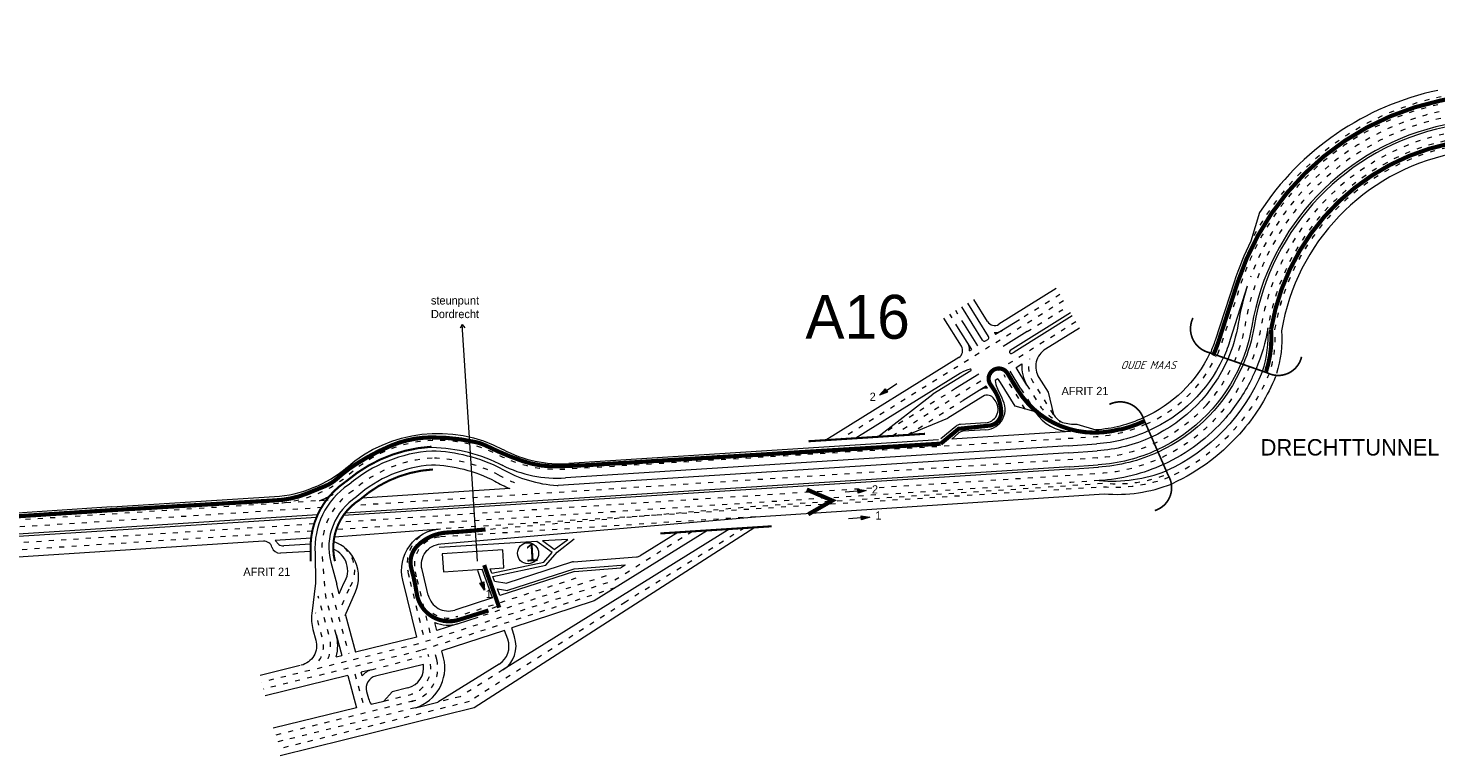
# Model space of a CAD drawing. Header units: metres. Extents: x 534 to 3459, y -2348 to -1406.
# Tile 4 of 7: x 2823 to 3163, y -1645 to -1469. Entities that reach past the tile are written whole.
import ezdxf
from ezdxf.enums import TextEntityAlignment as Align

# ---------------------------------------------------------------- set-up
doc = ezdxf.new("R2010")
doc.units = ezdxf.units.M
doc.linetypes.add('ACAD_ISO03W100', pattern=[30, 12, -18])
for name, color, linetype, lineweight in [('deelstrepen', 8, 'ACAD_ISO03W100', 0), ('Kunstwerk', 7, 'Continuous', 0), ('RW-MARK', 7, 'Continuous', 0), ('Spoorweg solid', 7, 'Continuous', 0), ('Strooi NIET', 10, 'Continuous', 0), ('Strooi niet strooien', 10, 'Continuous', 0), ('Strooi WEL', 90, 'Continuous', 0), ('Strooien', 90, 'Continuous', 0), ('Text', 7, 'Continuous', 0)]:
    doc.layers.add(name, color=color, linetype=linetype, lineweight=lineweight)
doc.styles.add('ISO25C', font='ISO', dxfattribs={"oblique": 20, "height": 2.5})

# ---------------------------------------------------------------- blocks, each defined once
blk = doc.blocks.new('Pijl 2')
at = {"layer": 'Strooi NIET'}
blk.add_hatch(color=256, dxfattribs=at).paths.add_polyline_path([(-0.25, 0), (-0.75, -2), (0.25, -2)])
blk.add_line((-0.25, -2), (-0.25, -5.09), dxfattribs=at)
blk.add_lwpolyline([(-0.75, -2), (-0.25, 0), (0.25, -2)], close=True, dxfattribs=at)

msp = doc.modelspace()

# ---------------------------------------------------------------- linework, layer by layer
at = {"layer": 'deelstrepen', "linetype": 'ACAD_ISO03W100', "ltscale": 0.1}
for p, q in [((3073.09, -1535.19), (3019.34, -1568.61)), ((3072.24, -1533.73), (3062.49, -1539.78)), ((3047.77, -1541.87), (3045.66, -1538.47)), ((3049.21, -1540.97), (3047.1, -1537.58)), ((3064.29, -1542.66), (3073.94, -1536.66)), ((3076.08, -1540.32), (3031.87, -1567.81)), ((3063.87, -1561.33), (3058.75, -1553.09)), ((3047.05, -1556.37), (3028.29, -1568.04)), ((3062.83, -1556.44), (3066.3, -1562.01)), ((3035.45, -1567.58), (3048.84, -1559.25)), ((2895.53, -1583.33), (2776.95, -1590.93)), ((2901.7, -1580.88), (2901.48, -1581.06)), ((2894.19, -1585.12), (2777.06, -1592.62)), ((2892.18, -1589.07), (2777.3, -1596.43)), ((2998.75, -1587.33), (2922.41, -1592.23)), ((2996.08, -1590.05), (2967.32, -1607.93)), ((2891.72, -1590.79), (2777.41, -1598.12)), ((2955.36, -1602.19), (2926.42, -1611.52)), ((2962.65, -1601.61), (2931.75, -1611.59)), ((2896.47, -1605.7), (2900.53, -1620.3)), ((2964.89, -1604.46), (2917.88, -1619.62)), ((2967.32, -1607.93), (2929.62, -1631.95)), ((2917.88, -1619.62), (2879.96, -1628.9)), ((2906, -1624.28), (2918.1, -1621.04)), ((2937.76, -1624.31), (2927.41, -1630.75)), ((2901.96, -1625.27), (2904.17, -1632.99)), ((2927.41, -1630.75), (2922.05, -1632.08)), ((2916.62, -1633.43), (2883.13, -1641.73)), ((2929.62, -1631.95), (2883.54, -1643.38))]:
    msp.add_line(p, q, dxfattribs=at)
at = {"layer": 'deelstrepen', "linetype": 'ACAD_ISO03W100', "ltscale": 0.1, "flags": 128}
for points in [[(3251.57, -1469.41), (3164.19, -1487.75, 0.269012), (3115.89, -1531.2), (3111.35, -1545.23, -0.02685), (3109.99, -1548.76)], [(3251.91, -1471.07), (3164.54, -1489.41, 0.259154), (3118.23, -1529.54)], [(3252.26, -1472.73), (3164.89, -1491.06, 0.30868), (3116.93, -1541.01, -0.069689), (3113.71, -1551.22)], [(3253.04, -1476.46), (3165.68, -1494.8, 0.30868), (3120.75, -1541.58, -0.073219), (3116.95, -1553.35, -0.064982), (3110.85, -1562.5, -0.199736), (3081.59, -1576.93), (3074.72, -1577.37), (2898.24, -1588.68)], [(3253.39, -1478.12), (3166.02, -1496.46, 0.30868), (3122.41, -1541.88)], [(3190.73, -1480.44), (3163.85, -1486.08, 0.226598), (3118.36, -1520.85)], [(3253.74, -1479.78), (3166.37, -1498.12, 0.30868), (3124.07, -1542.17, -0.097645), (3122.83, -1552.51)], [(3253.74, -1479.78), (3166.37, -1498.12, 0.30868), (3124.08, -1542.16, 0.30868)], [(3070.69, -1562.65), (3065.72, -1554.65, -0.21378), (3064.98, -1549.22)], [(3122.75, -1552.81, -0.077339), (3115.15, -1565.28, -0.110433), (3098.63, -1577.8)], [(3064.27, -1555.55), (3067.2, -1560.25, 0.184298), (3072.87, -1564.57, 0.184298)], [(3107.62, -1560.36, -0.196541), (3081.36, -1573.12), (3079.87, -1573.22), (3073.04, -1573.65), (2901.29, -1584.66)], [(3092.99, -1565, -0.092739), (3081.02, -1568.05), (3074.15, -1568.49), (2952.72, -1575.9, -0.137459), (2936.88, -1572.54, 0.309415), (2901.09, -1576.77, -0.164942), (2883.28, -1584.12)], [(3098.63, -1577.8, -0.115966), (3082.42, -1580.15), (3074.93, -1580.62), (2922.67, -1590.25)], [(2897.5, -1615.74), (2895.26, -1607.7, -0.046568), (2894.93, -1605.87), (2894.11, -1596.18)], [(2895.53, -1621.6, 0.167786), (2895.86, -1616.19), (2893.17, -1606.51)], [(2893.31, -1622.14, 0.2213), (2894.22, -1616.65), (2892.51, -1610.5)], [(2909.01, -1631.81), (2915.21, -1630.29, 0.414214), (2920.13, -1622.19), (2919.74, -1620.6)]]:
    msp.add_lwpolyline(points, format="xyb", dxfattribs=at)
at = {"layer": 'deelstrepen', "linetype": 'ACAD_ISO03W100', "ltscale": 0.1}
for points in [[(3109.97, -1548.57, -0.181626), (3092.99, -1565, -0.084623)], [(3113.71, -1551.22, -0.0716), (3107.62, -1560.36, -0.0716)], [(2898.96, -1608.56), (2900.88, -1604.16, 0.443346), (2897.87, -1593.73)], [(2918.55, -1615.84), (2915.16, -1601.97), (2914.84, -1600.65, -0.390521), (2920.34, -1590.68, -0.390521)], [(2920.2, -1615.31), (2916.89, -1601.8), (2916.57, -1600.48, -0.455661), (2922.41, -1592.23, -0.455661)], [(2915.62, -1631.94, 0.414214), (2921.78, -1621.78), (2921.38, -1620.16)]]:
    msp.add_lwpolyline(points, format="xyb", dxfattribs=at)
at = {"layer": 'deelstrepen', "linetype": 'ByBlock', "ltscale": 0.1, "flags": 128}
for points in [[(3119.58, -1551.65, -0.016437), (3118.37, -1554.29, -0.062493), (3112.27, -1563.44, -0.10769), (3097.23, -1574.71)], [(3121.17, -1552.21, -0.18912), (3097.91, -1576.27)], [(3124.32, -1553.46, -0.077339), (3116.45, -1566.37, -0.110433), (3099.34, -1579.35, -0.110433)]]:
    msp.add_lwpolyline(points, format="xyb", dxfattribs=at)
at = {"layer": 'deelstrepen', "linetype": 'ACAD_ISO03W100', "ltscale": 0.1, "flags": 128}
for points in [[(3081.7, -1578.62), (3074.83, -1579.06), (2897.29, -1590.44)], [(2983.53, -1590.86), (2964.56, -1602.78), (2917.42, -1617.99), (2879.44, -1627.28)], [(2916.16, -1631.79), (2882.72, -1640.08)]]:
    msp.add_lwpolyline(points, dxfattribs=at)
at = {"layer": 'deelstrepen', "linetype": 'ACAD_ISO03W100', "ltscale": 0.1}
for centre, radius, start, end in [((2922.62, -1605.15), 32.04, 93.487, 130.7653), ((2919.78, -1610.41), 37.25, 62.8016, 88.6247), ((2952.98, -1548.84), 32.72, 240.3582, 249.8859), ((2910.46, -1594.79), 16.41, 123.1816, 184.8815), ((2924.59, -1605.08), 6.7, 235.4765, 289.9752)]:
    msp.add_arc(centre, radius, start, end, dxfattribs=at)
at = {"layer": 'Kunstwerk'}
for points, const_width in [([(3104.35, -1539.36, 0.479665), (3108.33, -1547.73), (3122.33, -1552.61, 0.487821), (3130.57, -1548.73)], 0.4), ([(3095.14, -1585.84, 0.487821), (3098.37, -1577.32), (3092.44, -1563.74, 0.458083), (3084.16, -1560.21)], 0.4), ([(2920.51, -1570.43, 0.162011), (2900.12, -1578.62), (2899.72, -1578.92, 0.261402), (2891.32, -1595.68), (2891.34, -1598.05)], 0.5)]:
    msp.add_lwpolyline(points, format="xyb", dxfattribs=dict(at, const_width=const_width))
at = {"layer": 'Kunstwerk', "const_width": 0.5}
for points in [[(3039.67, -1567.31), (3011.53, -1569.11)], [(3002.64, -1589.63), (2975.75, -1591.36)]]:
    msp.add_lwpolyline(points, dxfattribs=at)
at = {"layer": 'Kunstwerk'}
msp.add_lwpolyline([(2920.84, -1575.91, 0.5, 0.5, 0.167113), (2903.24, -1583.19, 0.5, 0.5, 0.324427), (2897.19, -1598.05, 0.5, 0.5, 0.324427)], format="xyseb", dxfattribs=at)
at = {"layer": 'RW-MARK'}
for p, q in [((3071.34, -1532.28), (3057.51, -1540.88)), ((3117.48, -1531.72), (3113.34, -1544.52)), ((3055, -1543.85), (3049.99, -1535.78)), ((3054.76, -1540.24), (3051.43, -1534.89)), ((3048.44, -1546.16), (3044.21, -1539.37)), ((3053.56, -1544.75), (3048.55, -1536.68)), ((3074.8, -1538.12), (3060.2, -1547.2)), ((3075.22, -1538.86), (3061.2, -1547.57)), ((2927.94, -1540.9), (2927.44, -1541.83)), ((2931.6, -1598.02), (2927.94, -1540.9)), ((2927.94, -1540.9), (2928.56, -1541.76)), ((3050.94, -1546.96), (3047.77, -1541.87)), ((3052.38, -1546.07), (3049.21, -1540.97)), ((3056.4, -1542.88), (3056.71, -1543.38)), ((3062.49, -1539.78), (3056.71, -1543.38)), ((3064.29, -1542.66), (3058.5, -1546.26)), ((3076.93, -1541.79), (3068.77, -1546.86)), ((3054.25, -1544.91), (3054.84, -1544.54)), ((3047.79, -1548.92), (3015.75, -1568.84)), ((3050.44, -1547.27), (3050.94, -1546.96)), ((3048.23, -1552.64), (3022.92, -1568.38)), ((3050.73, -1552.08), (3041.57, -1557.78)), ((3052.63, -1552.9), (3047.05, -1556.37)), ((3062.83, -1556.44), (3060.19, -1552.19)), ((3061.63, -1551.3), (3063.03, -1550.43)), ((3064.27, -1555.55), (3061.63, -1551.3)), ((3054.42, -1555.78), (3052.72, -1556.84)), ((3054.73, -1556.28), (3054.42, -1555.78)), ((3057.24, -1554.03), (3056.58, -1554.44)), ((3058.26, -1558.74), (3057.15, -1556.34)), ((3061.44, -1560.64), (3057.87, -1554.89)), ((3028.29, -1568.04), (3041.57, -1557.78)), ((3053.62, -1558.28), (3045.16, -1563.54)), ((3052.72, -1556.84), (3048.84, -1559.25)), ((3056.82, -1559.63), (3056.37, -1558.92)), ((3066.3, -1562.01), (3061.44, -1560.64)), ((3035.45, -1567.58), (3045.16, -1563.54)), ((3047.07, -1565.53), (3043.52, -1568.54)), ((3074.82, -1566.73), (3046.1, -1568.57)), ((3054.23, -1564.67), (3048.23, -1565.05)), ((3054.33, -1566.37), (3048.91, -1566.71)), ((3074.26, -1570.18), (2952.83, -1577.96)), ((3047.74, -1567.19), (3046.1, -1568.57)), ((3074.26, -1570.19), (3081.09, -1569.75)), ((3074.37, -1571.87), (2951.07, -1579.77)), ((3074.37, -1571.87), (3081.19, -1571.43)), ((3074.62, -1575.82), (2899.19, -1587.06)), ((3074.58, -1575.25), (2899.62, -1586.47)), ((3074.58, -1575.26), (3081.41, -1574.83)), ((3074.62, -1575.82), (3081.45, -1575.38)), ((2843.36, -1584.97), (2882.59, -1582.46)), ((2895.53, -1583.33), (2893.5, -1583.46)), ((2939.4, -1580.52), (2903.68, -1582.81)), ((2893.02, -1586.89), (2777.17, -1594.31)), ((2843.36, -1584.97), (2791.7, -1588.29)), ((2892.75, -1587.47), (2777.2, -1594.88)), ((2998.57, -1589.89), (2930.78, -1633.42)), ((2992.5, -1590.28), (2937.76, -1624.31)), ((2879.94, -1593.25), (2777.52, -1599.81)), ((2891.44, -1592.51), (2882.74, -1593.07)), ((2882.74, -1593.07), (2883.62, -1594.03)), ((2891.32, -1593.98), (2884.82, -1594.35)), ((2945.95, -1593.27), (2922.39, -1594.78)), ((2949.67, -1595.94), (2945.95, -1593.27)), ((2953.43, -1592.79), (2947.28, -1593.18)), ((2950.16, -1595.25), (2947.28, -1593.18)), ((2950.16, -1595.25), (2953.43, -1592.79)), ((2950.87, -1595.86), (2954.98, -1592.69)), ((2979.97, -1591.09), (2970.88, -1596.74)), ((2891.32, -1595.68), (2884.02, -1596.09)), ((2937.73, -1595.31), (2923.12, -1596.25)), ((2923.12, -1596.25), (2923.4, -1600.6)), ((2938, -1599.66), (2937.73, -1595.31)), ((2947.64, -1598.25), (2949.67, -1595.94)), ((2948.09, -1599.02), (2950.87, -1595.86)), ((2954.81, -1598.22), (2969.98, -1597.03)), ((2923.4, -1600.6), (2932.73, -1600)), ((2935.27, -1606.93), (2932.73, -1600)), ((2934.65, -1599.88), (2938, -1599.66)), ((2935.05, -1600.97), (2934.65, -1599.88)), ((2935.05, -1600.97), (2947.64, -1598.25)), ((2935.35, -1601.77), (2948.09, -1599.02)), ((2955.03, -1600.51), (2937.01, -1606.32)), ((2954.35, -1598.31), (2938.71, -1603.36)), ((2954.84, -1599.94), (2938.84, -1605.1)), ((2954.98, -1599.91), (2967.33, -1598.94)), ((2955.03, -1600.51), (2966.22, -1599.63)), ((2967.27, -1598.98), (2966.22, -1599.63)), ((2935.76, -1602.9), (2935.35, -1601.77)), ((2935.76, -1602.9), (2938.71, -1603.36)), ((2935.25, -1606.89), (2926.13, -1609.84)), ((2937.01, -1606.32), (2936.43, -1604.72)), ((2936.43, -1604.72), (2938.84, -1605.1))]:
    msp.add_line(p, q, dxfattribs=at)
for points in [[(3163.5, -1484.44, 0.1994), (3120.42, -1513.94), (3118.36, -1520.85, 0.040116), (3114.29, -1530.68), (3109.71, -1544.76, -0.024392), (3108.55, -1547.81)], [(3165.24, -1492.72, 0.30868), (3118.57, -1541.32, -0.058853), (3115.93, -1550.38, -0.058853)], [(3165.36, -1493.28, 0.30868), (3119.12, -1541.43, -0.058565), (3116.46, -1550.57, -0.058565)], [(3166.72, -1499.78, 0.30868), (3125.74, -1542.46, -0.097645), (3124.51, -1552.79)], [(3117.48, -1531.72, 0.036742), (3115.28, -1540.71)], [(3115.28, -1540.71, -0.060732), (3112.75, -1549.27, -0.060732)], [(3113.34, -1544.52, -0.031757), (3111.77, -1548.93, -0.031757)], [(3068.77, -1546.86, 0.414214), (3067.16, -1553.75), (3069.36, -1557.3), (3070.69, -1562.65, 0.148246), (3072.87, -1564.57, 0.087618), (3076.33, -1564.95), (3080.87, -1566.36)], [(3092.34, -1563.45, -0.093174), (3080.9, -1566.37)], [(3093.67, -1566.55, -0.092532), (3081.13, -1569.74)], [(3094.35, -1568.11, -0.092343), (3081.24, -1571.43)], [(2920.57, -1571.48, 0.162178), (2900.65, -1579.53), (2900.44, -1579.64, 0.268455), (2892.42, -1596.18, 0.268455)], [(3095.7, -1571.21, -0.092012), (3081.47, -1574.81)], [(3095.93, -1571.73, -0.091962), (3081.51, -1575.37)], [(2920.49, -1574.87, 0.166548), (2902.51, -1582.44), (2902.39, -1582.56, 0.323143), (2896.17, -1598.3)]]:
    msp.add_lwpolyline(points, format="xyb", dxfattribs=at)
at = {"layer": 'RW-MARK', "flags": 128}
for points in [[(3122.41, -1541.88, -0.057837), (3119.58, -1551.65)], [(3097.23, -1574.71, -0.091479), (3081.7, -1578.62)]]:
    msp.add_lwpolyline(points, format="xyb", dxfattribs=at)
at = {"layer": 'RW-MARK', "color": 8}
for points in [[(3108.45, -1547.86, -0.180922), (3092.37, -1563.43, -0.086293)], [(3111.54, -1549.16, -0.183076), (3093.63, -1566.57, -0.078421)], [(3112.75, -1549.27, -0.184395), (3094.35, -1568.11, -0.074854)], [(3115.93, -1550.38, -0.186708), (3095.7, -1571.21, -0.068618)], [(3116.46, -1550.57, -0.187056), (3095.93, -1571.73, -0.067678)]]:
    msp.add_lwpolyline(points, format="xyb", dxfattribs=at)
at = {"layer": 'RW-MARK'}
msp.add_circle((2943.83, -1596.14), 2.55, dxfattribs=at)
for centre, radius, start, end in [((3056.45, -1539.18), 2, 211.8681, 301.8681), ((3056.45, -1539.18), 3.7, 269.1477, 301.8681), ((3095.59, -1543.91), 26.9, 342.0342, 4.3421), ((3046.74, -1547.22), 2, 301.8681, 31.8681), ((3046.74, -1547.22), 3.7, 359.1273, 31.8681), ((3053.99, -1544.48), 0.5, 211.8681, 301.8477), ((3054.58, -1544.11), 0.5, 301.8477, 31.8681), ((3060.41, -1547.54), 0.4, 121.8681, 293.6036), ((3058.57, -1543.33), 5, 293.6036, 301.8681), ((3051.93, -1558.59), 7, 101.0651, 121.8681), ((3050.62, -1551.91), 0.2, 301.8681, 101.0651), ((3071.41, -1551.11), 8.4, 175.3385, 211.8681), ((3054.68, -1559.98), 3.7, 89.1477, 121.8681), ((3063.5, -1553.39), 7, 188.6365, 204.8958), ((3051.93, -1558.59), 7, 31.8681, 40.6242), ((3054.68, -1559.98), 2, 31.8681, 121.8681), ((3054.01, -1561.38), 3.3, 273.6669, 31.8681), ((3054.01, -1561.38), 5, 273.6669, 31.8681), ((3074.79, -1556.73), 10, 211.8681, 270.1448), ((3048.36, -1567.05), 2, 93.6669, 130.3388), ((3049.03, -1568.71), 2, 93.6669, 130.3388), ((2919.84, -1579.58), 8.98, 85.217, 106.2343), ((2919.63, -1610.41), 38.94, 62.8016, 88.6247), ((2919.63, -1610.41), 39.79, 62.8016, 88.6247), ((2919.63, -1610.41), 35.55, 62.8016, 88.6247), ((2952.78, -1548.81), 31.02, 240.3582, 266.378), ((3084.8, -1542.96), 35.79, 265.0324, 291.4916), ((2952.78, -1548.81), 34.41, 240.3582, 247.1293), ((2950.94, -1577.77), 2, 266.378, 273.6669), ((3086.03, -1546.13), 35.79, 265.0324, 291.4916), ((2880.07, -1595.24), 2, 16.6729, 93.6669), ((2883.9, -1594.1), 2, 196.6729, 273.2352), ((2884.71, -1592.35), 2, 237.0802, 273.2352), ((2969.83, -1595.04), 2, 274.4821, 301.8681), ((2954.97, -1600.21), 2, 94.4821, 107.8851)]:
    msp.add_arc(centre, radius, start, end, dxfattribs=at)
at = {"layer": 'Spoorweg solid'}
for p, q in [((3042.93, -1568.78), (2953.7, -1574.5)), ((2897.05, -1592.15), (2922.67, -1590.25)), ((2987.13, -1590.63), (2959.82, -1607.61)), ((2896.17, -1598.3), (2897.64, -1603.58)), ((2898.24, -1605.96), (2897.64, -1603.58)), ((2898.24, -1605.96), (2899.37, -1603.36)), ((2959.82, -1607.61), (2939.88, -1614.17)), ((2899.72, -1611.07), (2902.2, -1619.97)), ((2926.8, -1613.18), (2921.82, -1614.79)), ((2926.8, -1613.18), (2931.75, -1611.59)), ((2940.51, -1616.32), (2939.88, -1614.17)), ((2897.5, -1615.74), (2898.9, -1620.78)), ((2916.95, -1616.36), (2902.2, -1619.97)), ((2938.13, -1614.75), (2923.03, -1619.72)), ((2938.92, -1616.91), (2938.13, -1614.75)), ((2897.49, -1621.12), (2898.9, -1620.78)), ((2888.81, -1623.24), (2879.15, -1625.61)), ((2906, -1624.28), (2903.56, -1624.87)), ((2918.55, -1622.96), (2907.02, -1625.78)), ((2936.86, -1622.87), (2922.05, -1632.08)), ((2900.27, -1625.68), (2880.37, -1630.55)), ((2900.27, -1625.68), (2902.42, -1633.43)), ((2903.79, -1625.7), (2903.56, -1624.87)), ((2904.85, -1629.49), (2905.33, -1631.22)), ((2910.98, -1629.57), (2909.01, -1631.81)), ((2914.81, -1628.64), (2910.98, -1629.57)), ((2902.42, -1633.43), (2882.3, -1638.39)), ((2930.78, -1633.42), (2883.95, -1645.03)), ((2905.93, -1632.57), (2909.01, -1631.81)), ((2916.62, -1633.43), (2922.05, -1632.08))]:
    msp.add_line(p, q, dxfattribs=at)
for points in [[(2899.97, -1575.49, -0.310345), (2937.77, -1571.09, -0.310345)], [(2893.5, -1583.46, 0.028654), (2896.77, -1581.88, 0.028654)], [(2919.74, -1606.27), (2918.22, -1600.08, -0.466721), (2922.76, -1593.9), (2998.75, -1587.33), (3082.93, -1581.79)], [(2916.95, -1616.36), (2913.59, -1602.61, -0.466974), (2922.67, -1590.25)], [(2899.68, -1611.15), (2902.17, -1605.45, 0.436761), (2896.87, -1593.32)], [(2919.74, -1606.27), (2918.22, -1600.08, -0.466721), (2922.76, -1593.9)], [(2892.42, -1596.18), (2892.47, -1603.34), (2891.58, -1610.67, 0.098278), (2891.88, -1614.55), (2892.59, -1617.1, -0.423455), (2889.03, -1623.18)], [(2916.62, -1633.43, 0.396448), (2923.43, -1621.38), (2923.03, -1619.72)], [(2914.81, -1628.64, 0.392611), (2918.55, -1622.96, 0.392611)]]:
    msp.add_lwpolyline(points, format="xyb", dxfattribs=at)
msp.add_lwpolyline([(2921.82, -1614.79), (2921.34, -1612.82)], dxfattribs=at)
for centre, radius, start, end in [((2951.78, -1544.56), 30, 242.1654, 273.6669), ((2880.67, -1552.52), 30, 273.6669, 310.6157), ((2950.91, -1548.02), 30, 243.3746, 273.6669), ((2894.65, -1600.31), 5.63, 327.1535, 67.5496), ((2924.59, -1605.08), 5, 193.7447, 287.8851), ((2924.59, -1605.08), 8.4, 247.215, 285.2451), ((2887.87, -1618.42), 10, 344.3161, 15.5465), ((2934.22, -1618.62), 5, 301.8681, 20.1033), ((2934.22, -1618.62), 6.7, 301.8681, 20.1033), ((2906.95, -1628.16), 4, 103.7447, 142.0838), ((2907.74, -1628.69), 3, 103.7447, 195.5465), ((2910.14, -1629.88), 5, 195.5465, 212.5098)]:
    msp.add_arc(centre, radius, start, end, dxfattribs=at)
at = {"layer": 'Strooi niet strooien', "linetype": 'ACAD_ISO03W100', "ltscale": 0.1, "const_width": 1, "flags": 128}
for points in [[(3242.16, -1470.52), (3164.02, -1486.92, 0.269012), (3115.08, -1530.94), (3110.54, -1544.97, -0.02685), (3109.22, -1548.42)], [(3121.97, -1552.49, 0.000033), (3121.97, -1552.48), (3122.02, -1552.24, 0.098636), (3123.21, -1542.14, -0.309201), (3166.2, -1497.28), (3237.87, -1482.24), (3251.16, -1488.4, 0.161696), (3252.95, -1488.61)], [(3092.7, -1564.22, -0.047738), (3086.81, -1566.31, -0.047738)]]:
    msp.add_lwpolyline(points, format="xyb", dxfattribs=at)
at = {"layer": 'Strooi niet strooien', "linetype": 'ACAD_ISO03W100', "const_width": 1}
msp.add_lwpolyline([(3060.55, -1554.33), (3059.6, -1552.74, 1.007976), (3055.39, -1555.3)], format="xyb", dxfattribs=at)
at = {"layer": 'Strooi niet strooien', "linetype": 'ACAD_ISO03W100', "ltscale": 0.1, "const_width": 1}
for points in [[(3055.39, -1555.3), (3056.21, -1556.51, -0.134532), (3058.06, -1561.89, -0.417332), (3054.97, -1565.36, -2.605999)], [(2957.62, -1574.9), (2951.33, -1575.16, -0.092796), (2942.49, -1573.88, -0.034326), (2933.84, -1570.25, 0.062561), (2931.2, -1569.32, 0.054816), (2920.5, -1568.18, 0.100002), (2910.67, -1570.2, 0.041971), (2902.33, -1574.6, 0.040883), (2897.67, -1578.15, -0.086438), (2894.9, -1579.9, 0.000468), (2890.55, -1581.68, -0.090118), (2882.5, -1583.4), (2843.02, -1585.75), (2776.9, -1590.07)]]:
    msp.add_lwpolyline(points, format="xyb", dxfattribs=at)
for points in [[(3054.97, -1565.36), (3047.78, -1566.11), (3043.46, -1569.69)], [(3043.46, -1569.69), (2957.62, -1574.9)], [(2933.23, -1599), (2936.87, -1609.26)]]:
    msp.add_lwpolyline(points, dxfattribs=at)
at = {"layer": 'Strooi niet strooien', "linetype": 'ACAD_ISO03W100', "ltscale": 0.1, "flags": 128}
msp.add_lwpolyline([(2936.21, -1609.04), (2931.53, -1610.77), (2926.58, -1612.36, -0.421905), (2917.26, -1606.87), (2916.07, -1602), (2915.75, -1600.69, -0.4563), (2922.34, -1591.38), (2922.55, -1591.36), (2998.56, -1584.79), (3082.83, -1579.24), (3083.09, -1579.24, 0.116454), (3098.21, -1577.06), (3098.25, -1577.04)], format="xyb", dxfattribs=at)
at = {"layer": 'Strooi niet strooien', "const_width": 1}
msp.add_lwpolyline([(3011.12, -1580.76), (3017.28, -1583.42), (3011.46, -1586.75)], dxfattribs=at)
at = {"layer": 'Strooi WEL', "const_width": 1}
for points in [[(3060.55, -1554.33), (3062.05, -1556.74, 0.256399), (3080.37, -1567.03, 0.069678), (3086.88, -1566.18, 0.145761)], [(2934.26, -1609.95), (2927.16, -1612.19, -0.459612), (2916.94, -1605.84, 0.029657), (2915.65, -1599.84, -0.267056), (2917.03, -1594.42, -0.187747), (2924.25, -1591.14, 0.012087), (2933.54, -1590.39, -0.396008)]]:
    msp.add_lwpolyline(points, format="xyb", dxfattribs=at)
at = {"layer": 'Text'}
for p, q in [((3080.9, -1566.37), (3080.9, -1566.37)), ((3081.01, -1568.05), (3081.02, -1568.05)), ((3081.12, -1569.74), (3081.13, -1569.74)), ((3081.23, -1571.43), (3081.24, -1571.43)), ((3081.34, -1573.12), (3081.36, -1573.12)), ((3081.45, -1574.81), (3081.47, -1574.81)), ((3081.49, -1575.38), (3081.51, -1575.37))]:
    msp.add_line(p, q, dxfattribs=at)

# ---------------------------------------------------------------- block references
at = {"layer": 'Strooien'}
for p, rotation in [((3028.54, -1557.79), 124.0355790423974), ((3025.47, -1581.27), 273.9754286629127), ((3026.32, -1587.7), 273.9754286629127), ((2933.09, -1605.16), 199.1397731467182)]:
    msp.add_blockref('Pijl 2', p, dxfattribs=dict(at, rotation=rotation))

# ---------------------------------------------------------------- texts
at = {"layer": 'RW-MARK'}
msp.add_text('1', height=4.24, rotation=3.6669, dxfattribs=at).set_placement((2943.26, -1598.18))
at = {"layer": 'Text'}
for s, height, p in [('steunpunt', 1.978, (2920.37, -1536.11)), ('A16', 10.597, (3010.78, -1544.37)), ('Dordrecht', 1.978, (2920.37, -1539.39)), ('AFRIT 21', 1.978, (3072.63, -1557.97)), ('2', 1.98, (3026.3, -1559.36)), ('DRECHTTUNNEL', 3.9563, (3120.68, -1572.55)), ('2', 1.98, (3026.85, -1581.71)), ('1', 1.98, (3027.69, -1588)), ('AFRIT 21', 1.978, (2875.08, -1601.59)), ('1', 1.98, (2933.6, -1606.93))]:
    msp.add_text(s, height=height, dxfattribs=at).set_placement(p)
at = {"layer": 'Text', "style": 'ISO25C', "oblique": 20}
msp.add_text('OUDE MAAS', height=1.978, dxfattribs=at).set_placement((3093.54, -1550.72), align=Align.MIDDLE_CENTER)

doc.saveas('drawing.dxf')
